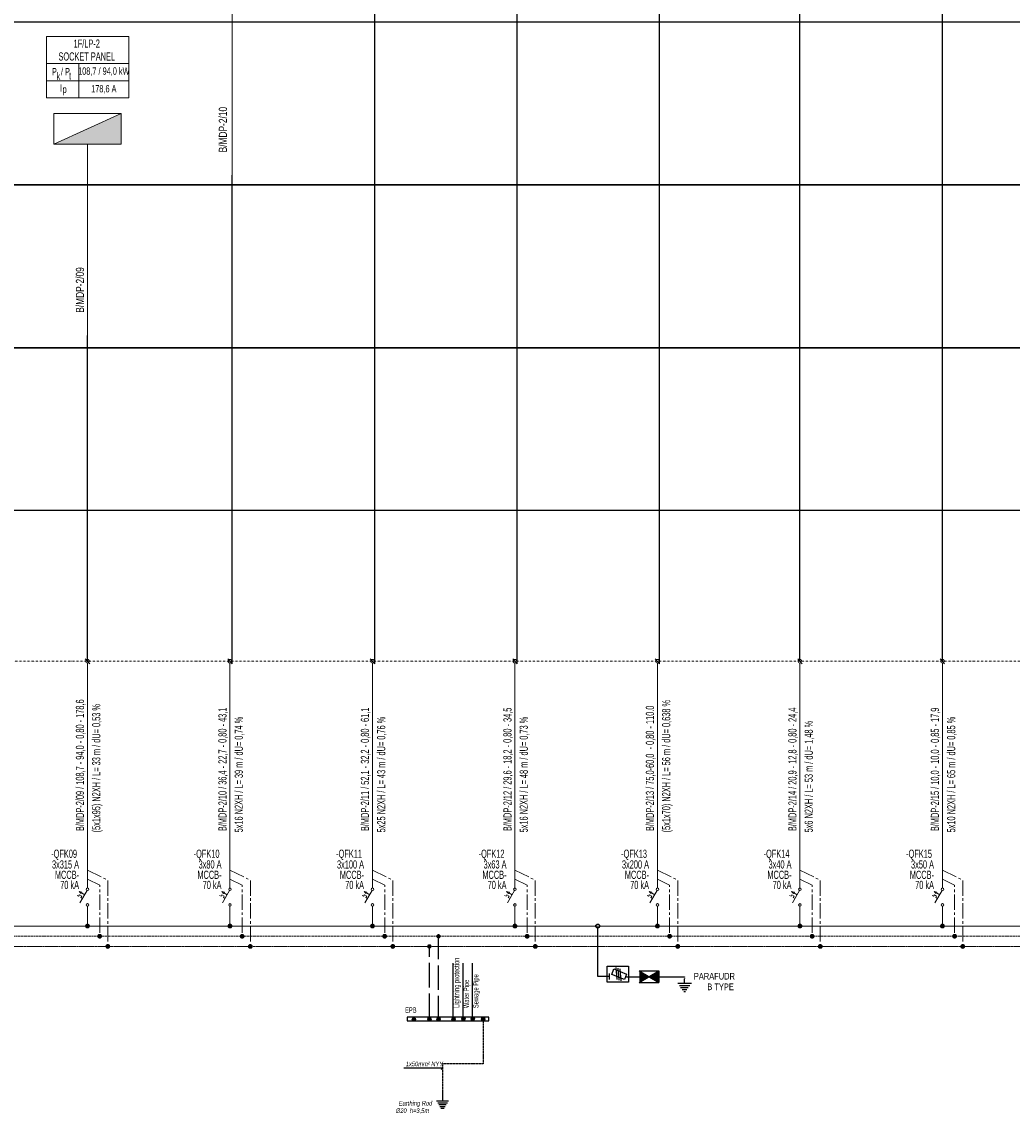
# Model space of a CAD drawing. Header units: millimetres. Extents: x -249865 to 125158, y -30755 to 173378.
# Tile 16 of 34: x -86366 to -62040, y 110729 to 137547. Entities that reach past the tile are written whole.
import ezdxf
from ezdxf.enums import TextEntityAlignment as Align

# ---------------------------------------------------------------- set-up
doc = ezdxf.new("R2010")
doc.units = ezdxf.units.MM
for name, pattern in [('ACAD_ISO02W100', [15, 12, -3]), ('CENTER2', [1.125, 0.75, -0.125, 0.125, -0.125]), ('CENTERX2', [4, 2.5, -0.5, 0.5, -0.5]), ('DASHDOT', [1, 0.5, -0.25, 0, -0.25]), ('DASHED', [0.75, 0.5, -0.25]), ('DASHED2', [0.375, 0.25, -0.125])]:
    doc.linetypes.add(name, pattern=pattern)
for name, color, linetype in [('0E SALT MALZEMELERI', 1, 'Continuous'), ('E_PANO-CIZIM', 7, 'Continuous'), ('EYAZ', 1, 'Continuous'), ('FINGER', 7, 'DASHED'), ('KDmuh-2', 10, 'Continuous'), ('KDmuh-3', 4, 'Continuous'), ('KDmuh-Yangın', 100, 'CENTERX2'), ('KDmuh-yazı1', 7, 'Continuous'), ('WINDOWS', 5, 'Continuous'), ('ŞEBEKE', 7, 'Continuous')]:
    doc.layers.add(name, color=color, linetype=linetype)
for name, color, linetype, lineweight in [('E-TP-BARA-N', 11, 'DASHED2', 13), ('E-TP-BARA-P', 6, 'Continuous', 18), ('E-TP-BARA-PE', 91, 'CENTER2', 13), ('E-TP-CIZIM', 3, 'Continuous', 13), ('E-TP-CIZIM-TEXT', 150, 'Continuous', 13), ('E-YAZI', 7, 'Continuous', 9), ('E_PANO-CERCEVE', 1, 'Continuous', 9), ('Текст', 7, 'Continuous', 25)]:
    doc.layers.add(name, color=color, linetype=linetype, lineweight=lineweight)
doc.styles.add('EM-TP-ANTET-TT1', font='swisscl.ttf', dxfattribs={"width": 0.8})
doc.styles.add('EM-TP-YAZI-SHX', font='swisscl.ttf', dxfattribs={"width": 0.6})
doc.styles.add('KDmuhendislik-2', font='swisscl.ttf')
doc.styles.add('TROMANS', font='arial.ttf')

# ---------------------------------------------------------------- blocks, each defined once
blk = doc.blocks.new('p.sıgortası')
at = {"layer": '0E SALT MALZEMELERI'}
for p, q in [((11.4, 12.8), (-19.7, 0.4)), ((-19.7, 0.4), (-14.2, -13.4)), ((-6.2, -16.6), (-4.1, 13.3)), ((-1, -15), (1, 15)), ((3.8, -13.4), (5.9, 16.6)), ((16.9, -1), (11.4, 12.8)), ((22.7, -13.3), (22.7, 1.6)), ((-19.2, -6.4), (-40.9, -6.4)), ((-14.2, -13.4), (16.9, -1)), ((22.7, -5.9), (37.6, -5.9))]:
    blk.add_line(p, q, dxfattribs=at)
at = {"layer": '0E SALT MALZEMELERI', "elevation": 8.1}
blk.add_lwpolyline([(27.8, 19.4), (-24.4, 19.4), (-24.4, -19.6), (27.8, -19.6)], close=True, dxfattribs=at)
blk = doc.blocks.new('A$C563D2501')
at = {"layer": 'FINGER', "linetype": 'Continuous'}
for p, q in [((92.3, -124.6), (102, -124.6)), ((102, -110.2), (149.8, -138.9)), ((102, -138.9), (149.8, -110.2)), ((149.8, -124.6), (213.6, -124.6))]:
    blk.add_line(p, q, dxfattribs=at)
at = {"layer": 'FINGER'}
blk.add_line((213.6, -124.6), (213.6, -129.3), dxfattribs=at)
for points in [[(102, -138.9), (125.9, -124.6), (102, -110.2)], [(125.9, -124.6), (149.8, -110.2), (149.8, -138.9)]]:
    blk.add_solid(points, dxfattribs=at)
at = {"layer": 'ŞEBEKE', "color": 1}
for p, q in [((0, -124), (0, -4.7)), ((13.8, -124), (0, -124))]:
    blk.add_line(p, q, dxfattribs=at)
at = {"layer": 'ŞEBEKE'}
for p, q in [((102, -110.2), (149.8, -110.2)), ((149.8, -110.2), (149.8, -138.9)), ((213.6, -140.4), (213.6, -129.3)), ((102, -138.9), (149.8, -138.9)), ((196.9, -140.4), (230.3, -140.4)), ((201.1, -146), (226.4, -146)), ((203.6, -151), (221.3, -151)), ((204.8, -151), (222.5, -151)), ((207.9, -156.1), (217.9, -156.1)), ((209.1, -156.1), (219.1, -156.1)), ((211.2, -160.5), (214.5, -160.5)), ((212.4, -160.5), (215.8, -160.5))]:
    blk.add_line(p, q, dxfattribs=at)
at = {"layer": 'ŞEBEKE', "color": 1}
blk.add_circle((0, 0), 4.67, dxfattribs=at)
at = {"layer": 'ŞEBEKE', "xscale": -1}
blk.add_blockref('p.sıgortası', (51.4, -118.2), dxfattribs=at)
at = {"layer": 'EYAZ', "style": 'TROMANS', "width": 0.8}
for s, p in [('PARAFUDR', (236.2, -131.3)), ('B TYPE', (269.2, -157.4))]:
    blk.add_text(s, height=16.42, dxfattribs=at).set_placement(p)
blk = doc.blocks.new('TXOP')
at = {"layer": 'KDmuh-3'}
for p, q in [((10.3, 34.5), (-10.3, 34.5)), ((7.4, 39.5), (-7.4, 39.5)), ((4.5, 44.5), (-4.5, 44.5)), ((16.1, 24.5), (-16.1, 24.5)), ((13.2, 29.5), (-13.2, 29.5)), ((0, 0), (0, 24.5))]:
    blk.add_line(p, q, dxfattribs=at)
blk = doc.blocks.new('VG-PN-AP-CIKIS-2')
at = {"layer": 'E-TP-BARA-N', "linetype": 'CENTER2', "ltscale": 50, "flags": 128}
blk.add_lwpolyline([(0, 1364.8), (30, 1350.3), (30, 1225)], dxfattribs=at)
at = {"layer": 'E-TP-BARA-P', "linetype": 'Continuous'}
for p, q in [((0, 1895.6), (0, 1343.5)), ((0, 1250), (0, 1298.7))]:
    blk.add_line(p, q, dxfattribs=at)
at = {"layer": 'E-TP-BARA-PE', "ltscale": 50, "flags": 128}
blk.add_lwpolyline([(0, 1387), (50, 1362.8), (50, 1200)], dxfattribs=at)
at = {"layer": 'E-TP-CIZIM', "color": 7}
for p, q in [((-0.8, 1337.2), (-18.4, 1306.7)), ((-6.7, 1327), (-14.8, 1331.5))]:
    blk.add_line(p, q, dxfattribs=at)
at = {"layer": 'E-TP-CIZIM', "color": 7, "flags": 128}
blk.add_lwpolyline([(-12, 1317.7), (-16.3, 1320.1), (-14.2, 1323.8), (-19.8, 1327), (-21.9, 1323.2), (-25.6, 1325.3)], dxfattribs=at)
blk.add_lwpolyline([(-15.8, 1329.8), (-13.7, 1333.5), (-20.4, 1334.8)], close=True, dxfattribs=at)
at = {"layer": 'E-TP-CIZIM', "color": 1, "linetype": 'Continuous', "const_width": 5.93}
blk.add_lwpolyline([(-3, 1250, 1), (3, 1250, 1)], format="xyb", close=True, dxfattribs=at)
at = {"layer": 'E-TP-CIZIM', "color": 1, "linetype": 'Continuous', "const_width": 5.93, "elevation": 0}
for points in [[(27, 1225, 1), (32.9, 1225, 1)], [(47, 1200, 1), (52.9, 1200, 1)]]:
    blk.add_lwpolyline(points, format="xyb", close=True, dxfattribs=at)
at = {"layer": 'E-TP-CIZIM', "color": 7}
for centre in [(0, 1340.3), (0, 1301.9)]:
    blk.add_circle(centre, 3.2, dxfattribs=at)
at = {"layer": 'E_PANO-CERCEVE', "linetype": 'Continuous'}
blk.add_line((-5.4, 1906.3), (5.4, 1893.7), dxfattribs=at)
blk.add_ellipse((0, 1900), major_axis=(-4.45, 0), ratio=1, start_param=5.497787, end_param=11.780972, dxfattribs=at)
at = {"style": 'EM-TP-YAZI-SHX', "width": 0.8, "flags": 13}
blk.add_attdef('GEN', text='', height=20, dxfattribs=at).set_placement((26, 1172.8), align=Align.MIDDLE)
at = {"layer": 'E-TP-CIZIM-TEXT', "style": 'EM-TP-YAZI-SHX', "width": 0.8, "flags": 12}
for tag, p in [('ACIKLAMA1', (-8.5, 1483.2)), ('BES-KABLO', (31.5, 1479.9))]:
    blk.add_attdef(tag, p, '', height=20, rotation=90, dxfattribs=at)
for tag, p in [('SGRT-NO', (-20.7, 1417.6)), ('SGRT-AMP', (-20.7, 1391.3)), ('SGRT-TIP', (-20.7, 1365.9)), ('SGRT-NOT', (-20.7, 1341))]:
    blk.add_attdef(tag, text='', height=20, dxfattribs=at).set_placement(p, align=Align.RIGHT)
blk = doc.blocks.new('VG-PN-AP-YUK-APP')
at = {"layer": 'E-TP-CIZIM'}
h = blk.add_hatch(dxfattribs=at)
h.set_pattern_fill('ANGLE', color=256, scale=0.1)
h.set_pattern_definition([(0, (0, 0), (0, 0.6985), [0.508, -0.1905]), (90, (0, 0), (-0.6985, 0), [0.508, -0.1905])])
h.paths.add_polyline_path([(82.4, 545), (-82.4, 470), (82.4, 470)])
blk.add_line((82.4, 545), (-82.4, 470), dxfattribs=at)
at = {"layer": 'E-TP-CIZIM', "linetype": 'Continuous'}
blk.add_line((0, 470), (0, 0), dxfattribs=at)
at = {"layer": 'E-TP-CIZIM', "color": 3}
blk.add_lwpolyline([(-82.4, 545), (82.4, 545), (82.4, 470), (-82.4, 470), (-82.4, 545)], dxfattribs=at)
at = {"style": 'EM-TP-YAZI-SHX', "width": 0.6, "flags": 9}
blk.add_attdef('GEN', text='', height=15, dxfattribs=at).set_placement((-3.9, -67.2), align=Align.MIDDLE)
blk = doc.blocks.new('VG-PN-AP-YUK-BILGI')
at = {"layer": 'E-YAZI', "ltscale": 500}
for p, q in [((-100.8, 667.5), (101.5, 667.5)), ((-21.3, 666.6), (-21.3, 583.4)), ((-100.8, 625.5), (101.5, 625.5)), ((-100.8, 583.4), (101.5, 583.4))]:
    blk.add_line(p, q, dxfattribs=at)
blk.add_lwpolyline([(-100.8, 583.4), (-100.8, 733.8), (101.5, 733.8), (101.5, 583.4)], dxfattribs=at)
at = {"layer": 'E-TP-CIZIM-TEXT', "style": 'EM-TP-ANTET-TT1', "width": 0.8}
for s, p in [('P  / P ', (-62.7, 638.5)), ('k', (-71.3, 627.6)), ('t', (-42.7, 628.6)), ('I', (-64.8, 598.3)), ('p', (-56.2, 595.3))]:
    blk.add_text(s, height=18, dxfattribs=at).set_placement(p, align=Align.CENTER)
at = {"layer": 'E-TP-CIZIM-TEXT', "style": 'EM-TP-ANTET-TT1', "width": 0.8, "flags": 12}
for tag, height, p in [('YUK-ADI', 20, (-1.8, 717)), ('YUK-ADI1', 20, (-1.8, 685)), ('GUC', 18, (40.1, 647.9)), ('AKIM', 18, (40.1, 604.2))]:
    blk.add_attdef(tag, text='', height=height, dxfattribs=at).set_placement(p, align=Align.MIDDLE)
at = {"layer": 'E-TP-CIZIM-TEXT', "ltscale": 500, "style": 'EM-TP-YAZI-SHX', "flags": 12}
for tag, p in [('LINYENOT-1', (-8.5, 55.8)), ('LINYENOT-2', (31.5, 55.8))]:
    blk.add_attdef(tag, p, '', height=20, rotation=90, dxfattribs=at)
at = {"layer": 'E-TP-CIZIM-TEXT', "ltscale": 500, "style": 'EM-TP-YAZI-SHX', "width": 0.8, "flags": 9}
blk.add_attdef('GEN', text='', height=20, dxfattribs=at).set_placement((28.4, -26.8), align=Align.MIDDLE)

msp = doc.modelspace()

# ---------------------------------------------------------------- hatches: boundary and pattern name
at = {"layer": 'WINDOWS'}
h = msp.add_hatch(color=256, dxfattribs=at)
edge = h.paths.add_edge_path()
edge.add_arc((-76736, 113055), 40.8, 0, 360)
h = msp.add_hatch(color=256, dxfattribs=at)
edge = h.paths.add_edge_path()
edge.add_arc((-76356, 113064), 40.8, 0, 360)
h = msp.add_hatch(color=256, dxfattribs=at)
edge = h.paths.add_edge_path()
edge.add_arc((-76130, 113064), 40.8, 0, 360)
h = msp.add_hatch(color=256, dxfattribs=at)
edge = h.paths.add_edge_path()
edge.add_arc((-75759, 113064), 40.8, 0, 360)
h = msp.add_hatch(color=256, dxfattribs=at)
edge = h.paths.add_edge_path()
edge.add_arc((-75520, 113069), 40.8, 0, 360)
h = msp.add_hatch(color=256, dxfattribs=at)
edge = h.paths.add_edge_path()
edge.add_arc((-75289, 113069), 40.8, 0, 360)
h = msp.add_hatch(color=256, dxfattribs=at)
edge = h.paths.add_edge_path()
edge.add_arc((-75034, 113065), 40.8, 0, 360)

# ---------------------------------------------------------------- linework, layer by layer
for p, q in [((-67253, 121847), (-67253, 145847)), ((-63753, 121847), (-63753, 145847)), ((-74199, 121784), (-74199, 141784)), ((-70699, 121784), (-70699, 141784)), ((-77699, 121784), (-77699, 137784)), ((-81199, 121784), (-81199, 133784)), ((-84753, 121847), (-84753, 129847)), ((-75767, 113076, 0), (-75767, 114435, 0)), ((-75529, 113080, 0), (-75529, 114440, 0)), ((-75298, 113080, 0), (-75298, 114440, 0)), ((-74898, 113112, 0), (-76897, 113112, 0))]:
    msp.add_line(p, q)
at = {"color": 7}
for points in [[(-114353, 137547), (-5673, 137547), (-5673, 133547), (-114353, 133547)], [(-114353, 133547), (-5673, 133547), (-5673, 129547), (-114353, 129547)], [(-114353, 129547), (-5673, 129547), (-5673, 125547), (-114353, 125547)]]:
    msp.add_lwpolyline(points, close=True, dxfattribs=at)
at = {"elevation": 0}
msp.add_lwpolyline([(-76897, 113112), (-76897, 113018), (-74898, 113018), (-74898, 113112)], dxfattribs=at)
at = {"layer": 'E-TP-BARA-N', "ltscale": 100}
msp.add_line((-113813, 115097, 0), (-6317, 115097, 0), dxfattribs=at)
at = {"layer": 'E-TP-BARA-P'}
msp.add_line((-113813, 115347, 0), (-6317, 115347, 0), dxfattribs=at)
at = {"layer": 'E-TP-BARA-PE', "ltscale": 50}
msp.add_line((-113813, 114847, 0), (-6317, 114847, 0), dxfattribs=at)
at = {"layer": 'E_PANO-CERCEVE', "color": 9, "linetype": 'DASHDOT', "ltscale": 100}
for p, q in [((-114354, 121847, 0), (-26750, 121847, 0)), ((-114353, 121847, 0), (-5699, 121847, 0))]:
    msp.add_line(p, q, dxfattribs=at)
at = {"layer": 'E_PANO-CIZIM', "linetype": 'Continuous', "const_width": 53.4, "elevation": 0}
for points in [[(-76104, 115097, -1), (-76157, 115097, -1)], [(-76329, 114849, -1), (-76383, 114849, -1)]]:
    msp.add_lwpolyline(points, format="xyb", close=True, dxfattribs=at)
at = {"layer": 'KDmuh-2', "linetype": 'DASHDOT', "elevation": 0}
msp.add_lwpolyline([(-75034, 113065), (-75034, 111966), (-76032, 111966), (-76032, 111276)], dxfattribs=at)
at = {"layer": 'KDmuh-yazı1', "elevation": 0}
msp.add_lwpolyline([(-76064, 111826), (-76032, 111858), (-76983, 111858)], dxfattribs=at)
at = {"layer": 'WINDOWS'}
for centre in [(-76736, 113055, 0), (-76356, 113064, 0), (-76130, 113064, 0), (-75759, 113064, 0), (-75520, 113069, 0), (-75289, 113069, 0), (-75034, 113065, 0)]:
    msp.add_circle(centre, 40.8, dxfattribs=at)
at = {"layer": 'Текст', "linetype": 'ACAD_ISO02W100', "ltscale": 50}
for p, q in [((-76130, 113031, 0), (-76130, 115105, 0)), ((-76356, 113091, 0), (-76356, 114853, 0))]:
    msp.add_line(p, q, dxfattribs=at)
at = {"layer": 'Текст', "const_width": 11.8, "elevation": 0}
for points in [[(-76124, 115097, -1), (-76136, 115097, -1)], [(-76350, 114849, -1), (-76362, 114849, -1)]]:
    msp.add_lwpolyline(points, format="xyb", close=True, dxfattribs=at)

# ---------------------------------------------------------------- block references
ref = msp.add_blockref('VG-PN-AP-YUK-BILGI', (-81242, 133784), dxfattribs=dict(xscale=10.00000000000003, yscale=10.00000000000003, zscale=10.00000000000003))
ref.add_attrib('LINYENOT-1', 'B/MDP-2/10', (-81327, 134342), dxfattribs={"layer": 'E-TP-CIZIM-TEXT', "ltscale": 500, "height": 200, "rotation": 90, "style": 'EM-TP-YAZI-SHX', "flags": 12})
ref.add_attrib('YUK-ADI', '2F/LP-2', dxfattribs={"layer": 'E-TP-CIZIM-TEXT', "height": 200, "style": 'EM-TP-ANTET-TT1', "width": 0.8, "flags": 12}).set_placement((-81260, 140954), align=Align.MIDDLE)
ref.add_attrib('YUK-ADI1', 'SOCKET PANEL', dxfattribs={"layer": 'E-TP-CIZIM-TEXT', "height": 200, "style": 'EM-TP-ANTET-TT1', "width": 0.8, "flags": 12}).set_placement((-81260, 140634), align=Align.MIDDLE)
ref.add_attrib('GUC', '36,4 / 22,7 kW', dxfattribs={"layer": 'E-TP-CIZIM-TEXT', "height": 180, "style": 'EM-TP-ANTET-TT1', "width": 0.8, "flags": 12}).set_placement((-80841, 140263), align=Align.MIDDLE)
ref.add_attrib('AKIM', '43,1 A', dxfattribs={"layer": 'E-TP-CIZIM-TEXT', "height": 180, "style": 'EM-TP-ANTET-TT1', "width": 0.8, "flags": 12}).set_placement((-80841, 139826), align=Align.MIDDLE)
for name, p, xscale, yscale, zscale in [('VG-PN-AP-YUK-APP', (-81199, 133784), 10.00000000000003, 10.00000000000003, 10.00000000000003), ('VG-PN-AP-YUK-APP', (-84753, 129847), 10.00000000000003, 10.00000000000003, 10.00000000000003), ('A$C563D2501', (-72221, 115347, 0), 10, 10, 10)]:
    msp.add_blockref(name, p, dxfattribs=dict(xscale=xscale, yscale=yscale, zscale=zscale))
ref = msp.add_blockref('VG-PN-AP-YUK-BILGI', (-84753, 129847), dxfattribs=dict(xscale=10.00000000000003, yscale=10.00000000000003, zscale=10.00000000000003))
ref.add_attrib('LINYENOT-1', 'B/MDP-2/09', (-84838, 130405), dxfattribs={"layer": 'E-TP-CIZIM-TEXT', "ltscale": 500, "height": 200, "rotation": 90, "style": 'EM-TP-YAZI-SHX', "flags": 12})
ref.add_attrib('YUK-ADI', '1F/LP-2', dxfattribs={"layer": 'E-TP-CIZIM-TEXT', "height": 200, "style": 'EM-TP-ANTET-TT1', "width": 0.8, "flags": 12}).set_placement((-84771, 137017), align=Align.MIDDLE)
ref.add_attrib('YUK-ADI1', 'SOCKET PANEL', dxfattribs={"layer": 'E-TP-CIZIM-TEXT', "height": 200, "style": 'EM-TP-ANTET-TT1', "width": 0.8, "flags": 12}).set_placement((-84771, 136697), align=Align.MIDDLE)
ref.add_attrib('GUC', '108,7 / 94,0 kW', dxfattribs={"layer": 'E-TP-CIZIM-TEXT', "height": 180, "style": 'EM-TP-ANTET-TT1', "width": 0.8, "flags": 12}).set_placement((-84352, 136326), align=Align.MIDDLE)
ref.add_attrib('AKIM', '178,6 A', dxfattribs={"layer": 'E-TP-CIZIM-TEXT', "height": 180, "style": 'EM-TP-ANTET-TT1', "width": 0.8, "flags": 12}).set_placement((-84352, 135889), align=Align.MIDDLE)
at = {"xscale": 10.00000000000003, "yscale": 10.00000000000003, "zscale": 10.00000000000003}
for p, values in [((-84753, 102847), {'ACIKLAMA1': 'B/MDP-2/09 / 108,7 - 94,0 - 0,80 - 178,6', 'BES-KABLO': '(5x1x95) N2XH / L= 33 m / dU= 0,53 %', 'SGRT-AMP': '3x315 A', 'SGRT-TIP': 'MCCB-', 'SGRT-NOT': '70 kA', 'SGRT-NO': '-QFK09 '}), ((-81253, 102847), {'ACIKLAMA1': 'B/MDP-2/10 / 36,4 - 22,7 - 0,80 - 43,1', 'BES-KABLO': '5x16 N2XH / L= 39 m / dU= 0,74 %', 'SGRT-AMP': '3x80 A', 'SGRT-TIP': 'MCCB-', 'SGRT-NOT': '70 kA', 'SGRT-NO': '-QFK10 '}), ((-77753, 102847), {'ACIKLAMA1': 'B/MDP-2/11 / 52,1 - 32,2 - 0,80 - 61,1', 'BES-KABLO': '5x25 N2XH / L= 43 m / dU= 0,76 %', 'SGRT-AMP': '3x100 A', 'SGRT-TIP': 'MCCB-', 'SGRT-NOT': '70 kA', 'SGRT-NO': '-QFK11 '}), ((-74253, 102847), {'ACIKLAMA1': 'B/MDP-2/12 / 29,6 - 18,2 - 0,80 - 34,5', 'BES-KABLO': '5x16 N2XH / L= 48 m / dU= 0,73 %', 'SGRT-AMP': '3x63 A', 'SGRT-TIP': 'MCCB-', 'SGRT-NOT': '70 kA', 'SGRT-NO': '-QFK12 '}), ((-70753, 102847), {'ACIKLAMA1': 'B/MDP-2/13 / 75,0-60,0  - 0,80 - 110.0', 'BES-KABLO': '(5x1x70) N2XH / L= 56 m / dU= 0,638 %', 'SGRT-AMP': '3x200 A', 'SGRT-TIP': 'MCCB-', 'SGRT-NOT': '70 kA', 'SGRT-NO': '-QFK13 '}), ((-67253, 102847), {'ACIKLAMA1': 'B/MDP-2/14 / 20,9 - 12,8 - 0,80 - 24,4', 'BES-KABLO': '5x6 N2XH / L= 53 m / dU= 1,48 %', 'SGRT-AMP': '3x40 A', 'SGRT-TIP': 'MCCB-', 'SGRT-NOT': '70 kA', 'SGRT-NO': '-QFK14 '}), ((-63753, 102847), {'ACIKLAMA1': 'B/MDP-2/15 / 10,0 - 10,0 - 0,85 - 17,9', 'BES-KABLO': '5x10 N2XH / L= 65 m / dU= 0,85 %', 'SGRT-AMP': '3x50 A', 'SGRT-TIP': 'MCCB-', 'SGRT-NOT': '70 kA', 'SGRT-NO': '-QFK15 '})]:
    msp.add_blockref('VG-PN-AP-CIKIS-2', p, dxfattribs=at).add_auto_attribs(values)
at = {"layer": 'KDmuh-Yangın', "xscale": 9, "yscale": 9, "zscale": 9, "rotation": 180}
msp.add_blockref('TXOP', (-76032, 111276, 0), dxfattribs=at)

# ---------------------------------------------------------------- texts
at = {"layer": 'KDmuh-yazı1', "style": 'KDmuhendislik-2', "oblique": 8}
for s, p in [('1x50mm² NYY', (-76940, 111907, 0)), ('Earthing Rod', (-77111, 110941, 0)), ('Ø20  h=3,5m', (-77184, 110758, 0))]:
    msp.add_text(s, height=112.5, dxfattribs=at).set_placement(p)
at = {"layer": 'Текст', "style": 'TROMANS', "width": 0.6}
for s, p in [('Lightning protection', (-75620, 113338, 0)), ('Sewage Pipe', (-75149, 113332, 0)), ('Water Pipe', (-75379, 113332, 0))]:
    msp.add_text(s, height=135, rotation=90, dxfattribs=at).set_placement(p)
msp.add_text('EPB', height=135, dxfattribs=at).set_placement((-76953, 113219, 0))

doc.saveas('drawing.dxf')
